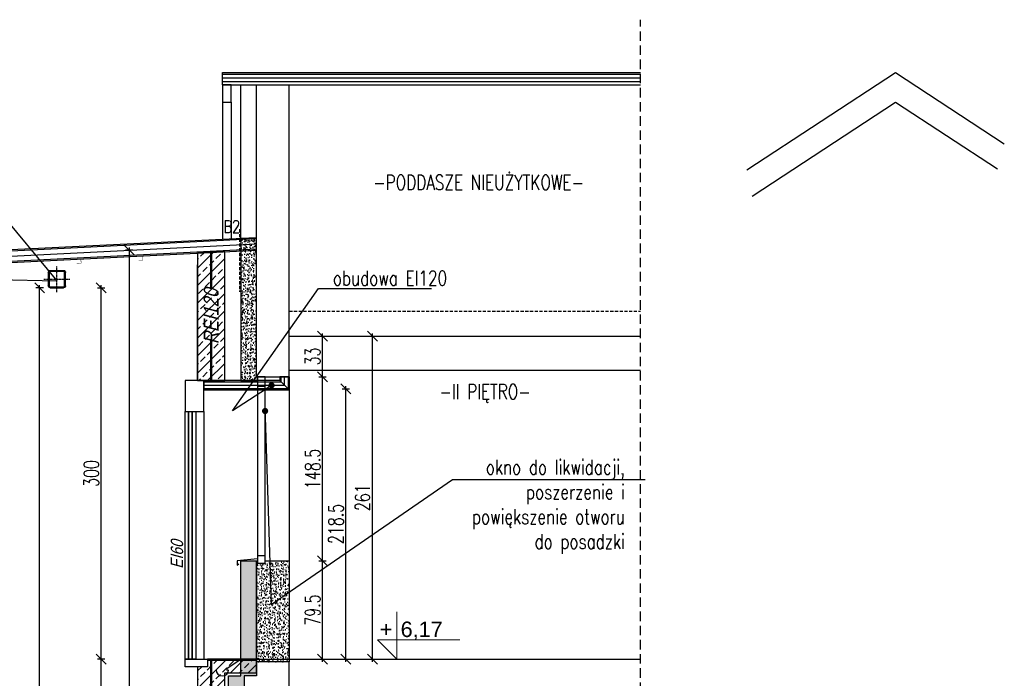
# Model space of a CAD drawing. Header units: millimetres. Extents: x -4181 to 573, y 2747 to 5176.
# Tile 14 of 14: x -222 to 573, y 4568 to 5100. Entities that reach past the tile are written whole.
import ezdxf
from ezdxf import colors
from ezdxf.entities.mleader import LeaderData, LeaderLine
from ezdxf.math import Vec2, Vec3

# ---------------------------------------------------------------- set-up
doc = ezdxf.new("R2010")
doc.units = ezdxf.units.MM
doc.header["$LTSCALE"] = 0.2
doc.header["$MEASUREMENT"] = 0
doc.header["$PDMODE"] = 35
doc.header["$PDSIZE"] = 5
for name, pattern in [('ACAD_ISO10W100', [18, 12, -3, 0, -3]), ('HIDDENX2', [19.05, 12.7, -6.35]), ('STRICHPUNKT2_S5', [0.55, 0.4, -0.05, 0.05, -0.05])]:
    doc.linetypes.add(name, pattern=pattern)
doc.layers.add('_p.poż.', color=7, linetype='Continuous', true_color=0xf20000)
for name, color, linetype in [('A-BLACHA', 52, 'Continuous'), ('A-drewno', 3, 'Continuous'), ('A-GK', 5, 'Continuous'), ('A-KOMENTWYM', 30, 'Continuous'), ('A-ocieplenie', 6, 'Continuous'), ('A-opis', 7, 'Continuous'), ('A-opis_det.', 2, 'Continuous'), ('A-posadzka', 1, 'Continuous'), ('A-rozbiórki', 252, 'Continuous'), ('A-stal', 52, 'Continuous'), ('A-widok', 41, 'Continuous'), ('A-winda', 12, 'Continuous'), ('A-ściany', 140, 'Continuous'), ('A-ściany_hacz', 14, 'Continuous'), ('OSIE KONSTRUKCJI', 6, 'STRICHPUNKT2_S5')]:
    doc.layers.add(name, color=color, linetype=linetype)
doc.layers.add('A-kota', color=2, linetype='Continuous', lineweight=13)
doc.styles.add('Arch-Dim', font='romans.shx', dxfattribs={"width": 0.75})
doc.styles.add('Arial-2', font='arial.ttf', dxfattribs={"width": 0.8, "oblique": 15})
doc.styles.add('ODNOŚNIKI', font='arial.ttf')
doc.styles.add('TXT', font='romans.shx', dxfattribs={"width": 0.7})
doc.linetypes.add('BATTING', pattern='A,0.0001,-0.1,[134,ltypeshp.shx,S=0.1,R=0,X=-0.1,Y=0],-0.2,[134,ltypeshp.shx,S=0.1,R=180,X=0.1,Y=0],-0.1', length=0.4001)
doc.linetypes.add('LINIA LIKW.', pattern='A,0.3,[137,RODZLIN.shx,S=0.06,R=0,X=-0.1,Y=0],0.3', length=0.6)
doc.dimstyles.new('1-50', dxfattribs={"dimtxt": 12, "dimasz": 8, "dimexe": 3, "dimexo": 0, "dimgap": 2, "dimtad": 1, "dimrnd": 0.5, "dimzin": 12, "dimdsep": 46, "dimtxsty": 'TXT', "dimblk": 'OBLIQUE', "dimcen": 0.125, "dimdle": 2, "dimclrd": 256, "dimclre": 256, "dimclrt": 7, "dimazin": 0, "dimtfac": 1, "dimtix": 1, "dimtmove": 1, "dimatfit": 2, "dimfxl": 3, "dimfxlon": 1, "dimtvp": 10, "dimtolj": 1, "dimtzin": 0, "dimarcsym": 0})
pattern_1 = [(50, (-1483.9704, 3593.586), (5.46555, -0.478145), [0.571576, -6.286576]), (355, (-1483.9704, 3593.586), (-1.057356, 5.731658), [0.457276, -5.029276]), (100.4501, (-1483.515, 3593.546), (4.408383, 5.253443), [0.485699, -5.342687]), (46.1842, (-1483.9704, 3595.11), (8.132395, -1.2613), [0.857326, -9.42975]), (96.6355, (-1483.293, 3595.005), (7.122178, 7.422785), [0.728548, -8.01403]), (351.1842, (-1483.97, 3595.11), (7.122136, 7.42282), [0.685876, -7.543876]), (21, (-1483.2085, 3594.729), (4.548469, -3.067946), [0.571576, -6.286576]), (326, (-1483.2085, 3594.729), (1.854084, 5.525658), [0.457276, -5.029276]), (71.4514, (-1482.8294, 3594.473), (6.402523, 2.457684), [0.485699, -5.342687]), (37.5, (-1483.9705, 3593.5858), (0.0926722, 2.536758), [7.6e-05, -4.968316, 7.6e-05, -5.105476, 7.6e-05, -5.0474956]), (7.5, (-1483.9705, 3593.5858), (2.0046555, 3.0055027), [7.6e-05, -2.910916, 7.6e-05, -4.854016, 7.6e-05, -1.9232956]), (327.5, (-1485.6697, 3593.5858), (4.0677036, -0.171763), [7.6e-05, -1.905076, 7.6e-05, -5.943676, 7.6e-05, -7.886776]), (317.5, (-1486.4317, 3593.5858), (4.443874, 0.7629076), [7.6e-05, -2.476576, 7.6e-05, -3.947236, 7.6e-05, -5.600776])]

# ---------------------------------------------------------------- blocks, each defined once
blk = doc.blocks.new('ZNAK-POZIOM przekrój')
at = {"layer": 'A-kota', "ltscale": 10}
for p in [(0, 7.68), (-3.13, 3.12)]:
    blk.add_line(p, (0, 0), dxfattribs=at)
at = {"layer": 'A-kota', "ltscale": 5}
blk.add_line((10.19, 3.12), (-3.13, 3.12), dxfattribs=at)
at = {"layer": 'A-kota', "style": 'ODNOŚNIKI', "flags": 4}
blk.add_attdef('ZNAK', (-2.76, 3.59), '', height=2.5, dxfattribs=at)
at = {"layer": 'A-kota', "linetype": 'ByBlock', "style": 'ODNOŚNIKI', "flags": 4}
blk.add_attdef('POZIOM', (0.61, 3.59), '', height=2.5, dxfattribs=at)
blk = doc.blocks.new('_Oblique')
at = {"color": 0, "linetype": 'ByBlock', "lineweight": -2}
blk.add_line((-0.5, -0.5), (0.5, 0.5), dxfattribs=at)
blk = doc.blocks.new('*D2628')
at = {"layer": 'A-KOMENTWYM', "lineweight": -2}
for p, q in [((-159.25, 4883.65), (-153.25, 4883.65)), ((-156.25, 4581.65), (-156.25, 4885.65)), ((-153.25, 4583.65), (-159.25, 4583.65))]:
    blk.add_line(p, q, dxfattribs=at)
at = {"layer": 'Defpoints', "color": 0}
for p in [(-192, 4883.65), (-156.25, 4883.65), (-31, 4583.65)]:
    blk.add_point(p, dxfattribs=at)
at = {"layer": 'A-KOMENTWYM', "lineweight": -2, "xscale": 8, "yscale": 8, "zscale": 8}
for p, rotation in [((-156.25, 4883.65), 90), ((-156.25, 4583.65), 270)]:
    blk.add_blockref('_Oblique', p, dxfattribs=dict(at, rotation=rotation))
at = {"layer": 'A-KOMENTWYM', "color": 7, "insert": (-164.25, 4733.65), "char_height": 12, "attachment_point": 5, "rotation": 90, "style": 'TXT'}
blk.add_mtext('\\A1;300', dxfattribs=at)
blk = doc.blocks.new('*D2829')
at = {"layer": 'A-KOMENTWYM', "lineweight": -2}
for p, q in [((59.68, 4844.65), (65.68, 4844.65)), ((62.68, 4581.65), (62.68, 4846.65)), ((59.68, 4583.65), (65.68, 4583.65))]:
    blk.add_line(p, q, dxfattribs=at)
at = {"layer": 'Defpoints', "color": 0}
for p in [(-4.5, 4844.65), (62.68, 4844.65), (-4.5, 4583.65)]:
    blk.add_point(p, dxfattribs=at)
at = {"layer": 'A-KOMENTWYM', "lineweight": -2, "xscale": 8, "yscale": 8, "zscale": 8}
for p, rotation in [((62.68, 4844.65), 90), ((62.68, 4583.65), 270)]:
    blk.add_blockref('_Oblique', p, dxfattribs=dict(at, rotation=rotation))
at = {"layer": 'A-KOMENTWYM', "color": 7, "insert": (54.68, 4714.15), "char_height": 12, "attachment_point": 5, "rotation": 90, "style": 'TXT'}
blk.add_mtext('\\A1;261', dxfattribs=at)
blk = doc.blocks.new('*D3035')
at = {"layer": 'A-KOMENTWYM', "lineweight": -2}
for p, q in [((-130.75, 4914.15), (-136.75, 4914.15)), ((-133.75, 4916.15), (-133.75, 3577.15)), ((-130.75, 3579.15), (-136.75, 3579.15))]:
    blk.add_line(p, q, dxfattribs=at)
at = {"layer": 'Defpoints', "color": 0}
for p in [(-37, 4914.15), (-133.75, 3579.15), (-78.5, 3579.15)]:
    blk.add_point(p, dxfattribs=at)
at = {"layer": 'A-KOMENTWYM', "lineweight": -2, "xscale": 8, "yscale": 8, "zscale": 8}
for p, rotation in [((-133.75, 4914.15), 90), ((-133.75, 3579.15), 270)]:
    blk.add_blockref('_Oblique', p, dxfattribs=dict(at, rotation=rotation))
at = {"layer": 'A-KOMENTWYM', "color": 7, "insert": (-141.75, 4246.65), "char_height": 12, "attachment_point": 5, "rotation": 90, "style": 'TXT'}
blk.add_mtext('\\A1;1335', dxfattribs=at)
blk = doc.blocks.new('*D3036')
at = {"layer": 'A-KOMENTWYM', "lineweight": -2}
for p, q in [((-202.97, 4883.65), (-208.97, 4883.65)), ((-205.97, 3577.15), (-205.97, 4885.65)), ((-202.97, 3579.15), (-208.97, 3579.15))]:
    blk.add_line(p, q, dxfattribs=at)
at = {"layer": 'Defpoints', "color": 0}
for p in [(-205.97, 4883.65), (-192, 4883.65), (-78.5, 3579.15)]:
    blk.add_point(p, dxfattribs=at)
at = {"layer": 'A-KOMENTWYM', "lineweight": -2, "xscale": 8, "yscale": 8, "zscale": 8}
for p, rotation in [((-205.97, 4883.65), 90), ((-205.97, 3579.15), 270)]:
    blk.add_blockref('_Oblique', p, dxfattribs=dict(at, rotation=rotation))
at = {"layer": 'A-KOMENTWYM', "color": 7, "insert": (-213.97, 4231.4), "char_height": 12, "attachment_point": 5, "rotation": 90, "style": 'TXT'}
blk.add_mtext('\\A1;1304.5', dxfattribs=at)
blk = doc.blocks.new('*D3037')
at = {"layer": 'A-KOMENTWYM', "lineweight": -2}
for p, q in [((-156.25, 3707.15), (-156.25, 4585.65)), ((-153.25, 4583.65), (-159.25, 4583.65)), ((-153.25, 3709.15), (-159.25, 3709.15))]:
    blk.add_line(p, q, dxfattribs=at)
at = {"layer": 'Defpoints', "color": 0}
for p in [(-156.25, 4583.65), (-31, 4583.65), (-70.5, 3709.15)]:
    blk.add_point(p, dxfattribs=at)
at = {"layer": 'A-KOMENTWYM', "lineweight": -2, "xscale": 8, "yscale": 8, "zscale": 8}
for p, rotation in [((-156.25, 4583.65), 90), ((-156.25, 3709.15), 270)]:
    blk.add_blockref('_Oblique', p, dxfattribs=dict(at, rotation=rotation))
at = {"layer": 'A-KOMENTWYM', "color": 7, "insert": (-164.25, 4146.4), "char_height": 12, "attachment_point": 5, "rotation": 90, "style": 'TXT'}
blk.add_mtext('\\A1;874.5', dxfattribs=at)
blk = doc.blocks.new('*D3242')
at = {"layer": 'A-KOMENTWYM', "lineweight": -2}
for p, q in [((38.18, 4802.15), (44.18, 4802.15)), ((41.18, 4581.65), (41.18, 4804.15)), ((38.18, 4583.65), (44.18, 4583.65))]:
    blk.add_line(p, q, dxfattribs=at)
at = {"layer": 'Defpoints', "color": 0}
for p in [(-5.5, 4802.15), (41.18, 4802.15), (-4.5, 4583.65)]:
    blk.add_point(p, dxfattribs=at)
at = {"layer": 'A-KOMENTWYM', "lineweight": -2, "xscale": 8, "yscale": 8, "zscale": 8}
for p, rotation in [((41.18, 4802.15), 90), ((41.18, 4583.65), 270)]:
    blk.add_blockref('_Oblique', p, dxfattribs=dict(at, rotation=rotation))
at = {"layer": 'A-KOMENTWYM', "color": 7, "insert": (33.18, 4692.9), "char_height": 12, "attachment_point": 5, "rotation": 90, "style": 'TXT'}
blk.add_mtext('\\A1;218.5', dxfattribs=at)
blk = doc.blocks.new('RK_140x140x8')
at = {"layer": 'A-stal', "linetype": 'Continuous', "lineweight": 25}
for p, q in [((-7, -5.4), (-7, 5.4)), ((5.4, 7), (-5.4, 7)), ((7, 5.4), (7, -5.4)), ((5.4, -7), (-5.4, -7))]:
    blk.add_line(p, q, dxfattribs=at)
blk.add_lwpolyline([(5.4, 6.2, -0.414214), (6.2, 5.4), (6.2, -5.4, -0.414214), (5.4, -6.2), (-5.4, -6.2, -0.414214), (-6.2, -5.4), (-6.2, 5.4, -0.414214), (-5.4, 6.2), (5.4, 6.2)], format="xyb", dxfattribs=at)
for centre, start, end in [((-5.4, 5.4), 89.99997, 179.99998), ((5.4, 5.4), 359.99997, 90.00001), ((-5.4, -5.4), 180, 270.00004), ((5.4, -5.4), 270.00004, 359.99996)]:
    blk.add_arc(centre, 1.6, start, end, dxfattribs=at)
at = {"layer": 'OSIE KONSTRUKCJI', "color": 6, "linetype": 'ACAD_ISO10W100', "lineweight": -3, "ltscale": 0.3}
for p, q in [((0, -10.5), (0, 10.5)), ((10.5, 0), (-10.5, 0))]:
    blk.add_line(p, q, dxfattribs=at)
blk = doc.blocks.new('_Dot')
at = {"color": 0, "linetype": 'ByBlock', "lineweight": -2}
blk.add_line((-0.5, 0), (-1, 0), dxfattribs=at)
at = {"color": 0, "linetype": 'ByBlock', "const_width": 0.5}
blk.add_lwpolyline([(-0.25, 0, 1), (0.25, 0, 1)], format="xyb", close=True, dxfattribs=at)
blk = doc.blocks.new('*D3861')
at = {"layer": 'A-KOMENTWYM', "lineweight": -2}
for p, q in [((22.4, 4581.65), (22.4, 4665.15)), ((19.4, 4663.15), (25.4, 4663.15)), ((19.4, 4583.65), (25.4, 4583.65))]:
    blk.add_line(p, q, dxfattribs=at)
at = {"layer": 'Defpoints', "color": 0}
for p in [(-4.5, 4663.15), (22.4, 4663.15), (-4.5, 4583.65)]:
    blk.add_point(p, dxfattribs=at)
at = {"layer": 'A-KOMENTWYM', "lineweight": -2, "xscale": 8, "yscale": 8, "zscale": 8}
for p, rotation in [((22.4, 4663.15), 90), ((22.4, 4583.65), 270)]:
    blk.add_blockref('_Oblique', p, dxfattribs=dict(at, rotation=rotation))
at = {"layer": 'A-KOMENTWYM', "color": 7, "insert": (14.4, 4623.4), "char_height": 12, "attachment_point": 5, "rotation": 90, "style": 'TXT'}
blk.add_mtext('\\A1;79.5', dxfattribs=at)
blk = doc.blocks.new('*D3862')
at = {"layer": 'A-KOMENTWYM', "lineweight": -2}
for p, q in [((19.4, 4811.65), (25.4, 4811.65)), ((22.4, 4661.15), (22.4, 4813.65)), ((19.4, 4663.15), (25.4, 4663.15))]:
    blk.add_line(p, q, dxfattribs=at)
at = {"layer": 'Defpoints', "color": 0}
for p in [(-4.5, 4811.65), (22.4, 4811.65), (-4.5, 4663.15)]:
    blk.add_point(p, dxfattribs=at)
at = {"layer": 'A-KOMENTWYM', "lineweight": -2, "xscale": 8, "yscale": 8, "zscale": 8}
for p, rotation in [((22.4, 4811.65), 90), ((22.4, 4663.15), 270)]:
    blk.add_blockref('_Oblique', p, dxfattribs=dict(at, rotation=rotation))
at = {"layer": 'A-KOMENTWYM', "color": 7, "insert": (14.4, 4737.4), "char_height": 12, "attachment_point": 5, "rotation": 90, "style": 'TXT'}
blk.add_mtext('\\A1;148.5', dxfattribs=at)
blk = doc.blocks.new('*D3863')
at = {"layer": 'A-KOMENTWYM', "lineweight": -2}
for p, q in [((19.4, 4844.65), (25.4, 4844.65)), ((22.4, 4809.65), (22.4, 4846.65)), ((19.4, 4811.65), (25.4, 4811.65))]:
    blk.add_line(p, q, dxfattribs=at)
at = {"layer": 'Defpoints', "color": 0}
for p in [(-4.5, 4844.65), (22.4, 4844.65), (-4.5, 4811.65)]:
    blk.add_point(p, dxfattribs=at)
at = {"layer": 'A-KOMENTWYM', "lineweight": -2, "xscale": 8, "yscale": 8, "zscale": 8}
for p, rotation in [((22.4, 4844.65), 90), ((22.4, 4811.65), 270)]:
    blk.add_blockref('_Oblique', p, dxfattribs=dict(at, rotation=rotation))
at = {"layer": 'A-KOMENTWYM', "color": 7, "insert": (14.4, 4828.15), "char_height": 12, "attachment_point": 5, "rotation": 90, "style": 'TXT'}
blk.add_mtext('\\A1;33', dxfattribs=at)

msp = doc.modelspace()

# ---------------------------------------------------------------- hatches: boundary and pattern name
at = {"layer": 'A-rozbiórki', "transparency": 33554687}
h = msp.add_hatch(dxfattribs=at)
h.set_pattern_fill('AR-CONC', color=256, scale=0.03)
h.set_pattern_definition(pattern_1)
h.paths.add_polyline_path([(-30, 4808.651), (-30, 4811.651), (-31, 4811.651), (-31, 4924.122), (-43.483, 4923.498), (-43.5, 4808.651)])
h = msp.add_hatch(dxfattribs=at)
h.set_pattern_fill('AR-CONC', color=256, scale=0.03)
h.set_pattern_definition(pattern_1)
h.paths.add_polyline_path([(-26.5, 4509.651), (-53.5, 4509.651), (-53.5, 4570.151), (-43.5, 4570.151), (-43.5, 4663.151), (-31, 4663.151), (-31, 4570.151), (-41, 4570.151), (-41, 4512.651), (-26.5, 4512.651)])
h = msp.add_hatch(dxfattribs=at)
h.set_pattern_fill('AR-CONC', color=256, scale=0.03)
h.set_pattern_definition(pattern_1)
edge = h.paths.add_edge_path()
edge.add_line((-24, 4663.151), (-4.5, 4663.151))
edge.add_line((-4.5, 4663.151), (-4.5, 4581.651))
edge.add_line((-4.5, 4581.651), (-31, 4581.651))
edge.add_line((-31, 4581.651), (-31, 4663.151))
edge.add_line((-31, 4663.151), (-30, 4663.151))
edge.add_line((-30, 4663.151), (-30, 4661.151))
edge.add_line((-30, 4661.151), (-24, 4661.151))
edge.add_line((-24, 4661.151), (-24, 4663.151))
edge.add_line((-24, 4663.151), (-4.5, 4663.151))
at = {"layer": 'A-ściany_hacz'}
h = msp.add_hatch(dxfattribs=at)
h.set_pattern_fill('ANSI33', color=256, scale=40)
h.paths.add_polyline_path([(-78.5, 4808.651), (-56.5, 4808.651), (-56.5, 4912.835), (-78.5, 4911.735)])
h = msp.add_hatch(dxfattribs=at)
h.set_pattern_fill('ANSI33', color=256, scale=40)
h.paths.add_polyline_path([(-78.5, 4499.651), (-56.5, 4499.651), (-56.5, 4572.651), (-31, 4572.651), (-31, 4582.651), (-70.5, 4582.651), (-70.5, 4577.651), (-78.5, 4577.651)])

# ---------------------------------------------------------------- linework, layer by layer
for p, q in [((-58.5, 5057.568), (279.035, 5057.568)), ((-58.5, 5047.651), (-58.5, 5057.568))]:
    msp.add_line(p, q)
for points in [[(364.726, 4978.843), (484.768, 5057.568), (572.646, 4999.937)], [(369.016, 4957.739), (484.768, 5033.651), (567.175, 4979.608)]]:
    msp.add_lwpolyline(points)
at = {"layer": '_p.poż.', "linetype": 'HIDDENX2'}
for points in [[(-67.5, 4912.285, 2, 2, 0), (-67.5, 4882.762, 0, 0, 0)], [(-67.5, 4841.897, 2, 2, 0), (-67.5, 4808.651, 2, 2, 0)], [(-67.5, 4561.028, 2, 2, 0), (-67.5, 4582.651, 2, 2, 0)]]:
    msp.add_lwpolyline(points, format="xyseb", dxfattribs=at)
at = {"layer": 'A-BLACHA'}
msp.add_lwpolyline([(-73.5, 4783.651), (-73.5, 4808.651), (-88.5, 4808.651), (-88.5, 4783.651)], close=True, dxfattribs=at)
msp.add_lwpolyline([(-4.5, 4806.151), (-4.5, 4801.151), (-73.5, 4801.151)], dxfattribs=at)
at = {"layer": 'A-drewno'}
for p, q in [((-58.5, 5056.151), (279.035, 5056.151)), ((-58.5, 5053.151), (279.035, 5053.151)), ((-58.5, 5050.151), (279.035, 5050.151)), ((-58.5, 5047.651), (279.035, 5047.651))]:
    msp.add_line(p, q, dxfattribs=at)
msp.add_lwpolyline([(-58.5, 5033.651), (-51.5, 5033.651), (-51.5, 5047.651), (-58.5, 5047.651)], close=True, dxfattribs=at)
at = {"layer": 'A-GK', "linetype": 'HIDDENX2'}
msp.add_line((-4.5, 4864.651), (279.035, 4864.651), dxfattribs=at)
at = {"layer": 'A-GK'}
msp.add_line((-4.5, 4844.651), (279.035, 4844.651), dxfattribs=at)
at = {"layer": 'A-KOMENTWYM', "linetype": 'HIDDENX2', "ltscale": 3}
msp.add_line((279.035, 3631.517), (279.035, 5100.174), dxfattribs=at)
at = {"layer": 'A-ocieplenie', "transparency": 33554679}
for p, q in [((-31, 4924.122), (-433.908, 4903.977)), ((-433.409, 4893.989), (-31, 4914.11))]:
    msp.add_line(p, q, dxfattribs=at)
at = {"layer": 'A-ocieplenie', "color": 14, "transparency": 33554679}
for p, q in [((-31, 4923.121), (-433.858, 4902.978)), ((-433.459, 4894.988), (-31, 4915.111))]:
    msp.add_line(p, q, dxfattribs=at)
at = {"layer": 'A-ocieplenie', "color": 14, "linetype": 'BATTING', "ltscale": 10, "transparency": 33554679}
msp.add_line((-433.659, 4898.983), (-31, 4919.116), dxfattribs=at)
at = {"layer": 'A-ocieplenie', "color": 14, "linetype": 'BATTING', "ltscale": 6, "transparency": 33554679}
for p, q in [((-8.25, 4804.901), (-8.25, 4811.651)), ((-73.5, 4804.901), (-8.25, 4804.901))]:
    msp.add_line(p, q, dxfattribs=at)
at = {"layer": 'A-ocieplenie'}
msp.add_lwpolyline([(-43.483, 4923.498), (-43.5, 5047.651)], dxfattribs=at)
at = {"layer": 'A-ocieplenie', "transparency": 33554679}
for points in [[(-73.5, 4801.151), (-4.5, 4801.151), (-12, 4808.651), (-73.5, 4808.651)], [(-4.5, 4801.151), (-4.5, 4811.651), (-12, 4811.651), (-12, 4808.651)]]:
    msp.add_lwpolyline(points, close=True, dxfattribs=at)
at = {"layer": 'A-ocieplenie', "color": 14, "transparency": 33554679}
for points in [[(-5.5, 4811.651), (-5.5, 4802.151), (-11, 4807.651), (-11, 4811.651)], [(-5.5, 4802.151), (-73.5, 4802.151), (-73.5, 4807.651), (-11, 4807.651)]]:
    msp.add_lwpolyline(points, dxfattribs=at)
at = {"layer": 'A-opis_det.', "linetype": 'HIDDENX2'}
msp.add_line((-44.668, 4930.872), (-44.668, 4880.46), dxfattribs=at)
at = {"layer": 'A-posadzka'}
msp.add_line((-4.5, 4583.651), (279.035, 4583.651), dxfattribs=at)
msp.add_lwpolyline([(-31, 4581.651), (-31, 4583.651), (-4.5, 4583.651), (-4.5, 4581.651)], dxfattribs=at)
at = {"layer": 'A-rozbiórki', "linetype": 'LINIA LIKW.', "ltscale": 30, "transparency": 33554679}
for p, q in [((-30, 4804.151), (-30, 4667.151)), ((-24, 4667.151), (-24, 4804.151))]:
    msp.add_line(p, q, dxfattribs=at)
at = {"layer": 'A-rozbiórki', "linetype": 'LINIA LIKW.', "ltscale": 30, "transparency": 33554679, "elevation": 0}
msp.add_lwpolyline([(-30, 4808.651), (-30, 4811.651), (-31, 4811.651), (-31, 4924.122), (-43.483, 4923.498), (-43.5, 4808.651)], close=True, dxfattribs=at)
at = {"layer": 'A-rozbiórki', "linetype": 'LINIA LIKW.', "ltscale": 30, "transparency": 33554679}
for points in [[(-30, 4804.151), (-24, 4804.151), (-24, 4811.651), (-30, 4811.651)], [(-30, 4661.151), (-24, 4661.151), (-24, 4667.151), (-30, 4667.151)], [(-26.5, 4509.651), (-53.5, 4509.651), (-53.5, 4570.151), (-43.5, 4570.151), (-43.5, 4663.151), (-31, 4663.151), (-31, 4570.151), (-41, 4570.151), (-41, 4512.651), (-26.5, 4512.651)]]:
    msp.add_lwpolyline(points, close=True, dxfattribs=at)
for points in [[(-30, 4666.651), (-30, 4664.651), (-46.5, 4663.151), (-46.5, 4659.663), (-45.14, 4660.741)], [(-24, 4663.151), (-4.5, 4663.151), (-4.5, 4581.651), (-31, 4581.651), (-31, 4663.151), (-30, 4663.151), (-30, 4661.151), (-24, 4661.151), (-24, 4663.151), (-4.5, 4663.151)], [(-54.512, 4574.545), (-54.512, 4576.368), (-43.5, 4583.651), (-43.5, 4593.651)]]:
    msp.add_lwpolyline(points, dxfattribs=at)
msp.add_arc((-58.5, 4575.151), 5, 180, 0, dxfattribs=at)
at = {"layer": 'A-stal', "transparency": 33554679}
for points in [[(-35.425, 4910.384, 0.3, 0.3, 0), (-31.93, 4910.559, 0.3, 0.3, 0), (-32.104, 4914.054, 0.3, 0.3, 0), (-35.6, 4913.88, 0.3, 0.3, 0)], [(-175.992, 4903.356, 0.3, 0.3, 0), (-172.496, 4903.53, 0.3, 0.3, 0), (-172.671, 4907.026, 0.3, 0.3, 0), (-176.166, 4906.852, 0.3, 0.3, 0)]]:
    msp.add_lwpolyline(points, format="xyseb", dxfattribs=at)
at = {"layer": 'A-stal', "transparency": 33554679, "elevation": 0}
msp.add_lwpolyline([(-126.054, 4905.853, 0.3, 0.3, 0), (-122.559, 4906.027, 0.3, 0.3, 0), (-122.733, 4909.523, 0.3, 0.3, 0), (-126.229, 4909.348, 0.3, 0.3, 0)], format="xyseb", dxfattribs=at)
at = {"layer": 'A-widok', "color": 14, "transparency": 33554679}
for p, q in [((-58.5, 5033.651), (-58.5, 4923.09)), ((-51.5, 5033.651), (-51.5, 4923.44))]:
    msp.add_line(p, q, dxfattribs=at)
at = {"layer": 'A-widok', "transparency": 33554679}
for p, q in [((-78.5, 4808.651), (-78.5, 4902.172)), ((-4.5, 4811.651), (-4.5, 4583.651))]:
    msp.add_line(p, q, dxfattribs=at)
at = {"layer": 'A-widok'}
for p, q in [((-4.5, 4817.151), (279.035, 4817.151)), ((-73.5, 4783.651), (-73.5, 4583.651))]:
    msp.add_line(p, q, dxfattribs=at)
at = {"layer": 'A-winda', "color": 52, "transparency": 33554679}
msp.add_line((-31, 4583.651), (-70.5, 4583.651), dxfattribs=at)
at = {"layer": 'A-winda', "color": 3}
for points in [[(-86, 4783.651), (-86, 4583.651), (-88.5, 4583.651), (-88.5, 4783.651)], [(-80, 4783.651), (-80, 4583.651), (-82.5, 4583.651), (-82.5, 4783.651)]]:
    msp.add_lwpolyline(points, close=True, dxfattribs=at)
at = {"layer": 'A-winda', "color": 14}
msp.add_lwpolyline([(-83, 4783.651), (-83, 4583.651), (-85.5, 4583.651), (-85.5, 4783.651)], close=True, dxfattribs=at)
at = {"layer": 'A-winda', "color": 52, "transparency": 33554679}
msp.add_lwpolyline([(-88.5, 4583.651), (-70.5, 4583.651), (-70.5, 4577.651), (-88.5, 4577.651)], close=True, dxfattribs=at)
at = {"layer": 'A-ściany'}
for p, q in [((-31, 4581.651), (-31, 4570.151)), ((-4.5, 4581.651), (-31, 4581.651))]:
    msp.add_line(p, q, dxfattribs=at)
for points in [[(-31, 4811.651), (-31, 5047.651)], [(-31, 4811.651), (-4.5, 4811.651), (-4.5, 5047.651)], [(-41, 4570.151), (-41, 4512.651), (-4.5, 4512.651), (-4.5, 4581.651)]]:
    msp.add_lwpolyline(points, dxfattribs=at)
for points in [[(-78.5, 4808.651), (-56.5, 4808.651), (-56.5, 4912.835), (-78.5, 4911.735)], [(-78.5, 4499.651), (-56.5, 4499.651), (-56.5, 4572.651), (-31, 4572.651), (-31, 4582.651), (-70.5, 4582.651), (-70.5, 4577.651), (-78.5, 4577.651)]]:
    msp.add_lwpolyline(points, close=True, dxfattribs=at)

# ---------------------------------------------------------------- block references
at = {"transparency": 33554679, "xscale": -1}
msp.add_blockref('RK_140x140x8', (-192.001, 4890.648), dxfattribs=at)
at = {"layer": 'A-kota'}
ref = msp.add_blockref('ZNAK-POZIOM przekrój', (82.355, 4583.651), dxfattribs=dict(at, xscale=5, yscale=5, zscale=5, rotation=360))
ref.add_attrib('POZIOM', '6,17', (85.411, 4601.62), dxfattribs={"height": 12.5, "style": 'ODNOŚNIKI', "flags": 4})
ref.add_attrib('ZNAK', '+', (68.551, 4601.62), dxfattribs={"height": 12.5, "style": 'ODNOŚNIKI', "flags": 4})

# ---------------------------------------------------------------- texts
at = {"layer": '_p.poż.', "style": 'Arial-2', "oblique": 15, "width": 0.8}
msp.add_text('EI60', height=10, rotation=90, dxfattribs=at).set_placement((-90.142, 4656.757))
at = {"layer": '_p.poż.', "insert": (-67.5, 4860.468), "char_height": 12, "width": 129.01457, "attachment_point": 5, "rotation": 90, "style": 'Arial-2'}
msp.add_mtext('\\pxt4;REI120', dxfattribs=at)
at = {"layer": 'A-opis', "color": 52, "char_height": 12, "attachment_point": 4, "style": 'Arch-Dim'}
for s, insert, width in [('\\pxt4;-PODDASZE NIEUŻYTKOWE-', (63.239, 4968.749), 194.11366), ('\\pxt4;-II PIĘTRO-', (116.727, 4798.354), 97.64409)]:
    msp.add_mtext(s, dxfattribs=dict(at, insert=insert, width=width))
at = {"layer": 'A-opis_det.', "color": 52, "insert": (-57.403, 4933.109), "char_height": 10, "width": 44.2971, "attachment_point": 4, "style": 'Arch-Dim'}
msp.add_mtext('\\pxt4;B2', dxfattribs=at)

# ---------------------------------------------------------------- dimensions: what is measured, and where the dimension line sits
at = {"layer": 'A-KOMENTWYM'}
for base, p1, p2, picture, middle in [((-133.752, 3579.151), (-37, 4914.15), (-78.5, 3579.151), '*D3035', (-141.752, 4246.651)), ((-205.965, 4883.651), (-78.5, 3579.151), (-192.001, 4883.651), '*D3036', (-213.965, 4231.401)), ((-156.251, 4883.651), (-31, 4583.651), (-192.001, 4883.651), '*D2628', (-164.251, 4733.651)), ((62.684, 4844.651), (-4.5, 4583.651), (-4.5, 4844.651), '*D2829', (54.684, 4714.151)), ((22.397, 4844.651), (-4.5, 4811.651), (-4.5, 4844.651), '*D3863', (14.397, 4828.151)), ((22.397, 4811.651), (-4.5, 4663.151), (-4.5, 4811.651), '*D3862', (14.397, 4737.401)), ((22.397, 4663.151), (-4.5, 4583.651), (-4.5, 4663.151), '*D3861', (14.397, 4623.401)), ((-156.251, 4583.651), (-70.5, 3709.151), (-31, 4583.651), '*D3037', (-164.251, 4146.401))]:
    dim = msp.add_linear_dim(base=base, p1=p1, p2=p2, angle=90, dimstyle='1-50', dxfattribs=at)
    dim.commit()
    dim.dimension.update_dxf_attribs({"geometry": picture, "text_midpoint": middle})
dim = msp.add_linear_dim(base=(41.176, 4802.151), p1=(-4.5, 4583.651), p2=(-5.5, 4802.151), angle=90, dimstyle='1-50', override={"dimtxt": 12}, dxfattribs=at)
dim.commit()
dim.dimension.update_dxf_attribs({"geometry": '*D3242', "text_midpoint": (33.176, 4692.901)})

# ---------------------------------------------------------------- leaders
at = {"layer": 'A-opis'}
ml = msp.add_multileader_mtext('Standard', dxfattribs=at)
ml.set_content('\\pxt4;belki montażowe', color=256, style='Arch-Dim')
ml.set_leader_properties(color=30)
ml.set_arrow_properties(name='DOT')
ml.build(insert=Vec2(0, 0))
ml.multileader.update_dxf_attribs({"text_left_attachment_type": 6, "text_right_attachment_type": 6, "dogleg_length": 2, "arrow_head_size": 5})
ctx = ml.context
ctx.base_point, ctx.char_height, ctx.arrow_head_size, ctx.landing_gap_size, ctx.plane_origin, ctx.plane_y_axis = Vec3(-409.455, 5013.741), 12, 5, 0.2, Vec3(-1107.42, 9203.787), Vec3(0, -1)
ctx.left_attachment, ctx.right_attachment, ctx.text_align_type = 6, 6, 2
notes = []
notes.append((ctx, [(0, (1, 1, 0), (-295.185, 5013.741), (-1, 0), 2, [(1, [(-253.5, 4890.648), (-191.905, 4889.405)], 0, [])])]))
ctx.mtext.insert, ctx.mtext.width, ctx.mtext.alignment = Vec3(-297.385, 5028.141), 200, 3
ml = msp.add_multileader_mtext('Standard', dxfattribs=at)
ml.set_content('\\pxt4;obudowa EI120', color=256, style='Arch-Dim')
ml.set_leader_properties(color=30)
ml.set_arrow_properties(name='DOT')
ml.build(insert=Vec2(0, 0))
ml.multileader.update_dxf_attribs({"text_left_attachment_type": 6, "text_right_attachment_type": 6, "dogleg_length": 2, "arrow_head_size": 5})
ctx = ml.context
ctx.base_point, ctx.char_height, ctx.arrow_head_size, ctx.landing_gap_size, ctx.plane_origin, ctx.plane_y_axis = Vec3(21.018, 4883.053), 12, 5, 0.2, Vec3(-509.483, 8954.808), Vec3(0, -1)
ctx.left_attachment, ctx.right_attachment, ctx.text_align_type = 6, 6, 2
notes.append((ctx, [(0, (1, 1, 0), (19.018, 4883.053), (1, 0), 2, [(1, [(-18.778, 4804.901), (-50.276, 4784.385)], 0, [])])]))
ctx.mtext.insert, ctx.mtext.width, ctx.mtext.alignment = Vec3(122.918, 4897.453), 200, 3
ml = msp.add_multileader_mtext('Standard', dxfattribs=at)
ml.set_content('\\pxt4;okno do likwidacji, poszerzenie i powiększenie otworu do posadzki', color=256, style='Arch-Dim')
ml.set_leader_properties(color=30)
ml.set_arrow_properties(name='DOT')
ml.build(insert=Vec2(0, 0))
ml.multileader.update_dxf_attribs({"text_left_attachment_type": 6, "text_right_attachment_type": 6, "dogleg_length": 2, "arrow_head_size": 5})
ctx = ml.context
ctx.base_point, ctx.char_height, ctx.arrow_head_size, ctx.landing_gap_size, ctx.plane_origin, ctx.plane_y_axis = Vec3(129.316, 4728.873), 12, 5, 0.2, Vec3(-290.758, 8843.331), Vec3(0, -1)
ctx.left_attachment, ctx.right_attachment, ctx.text_align_type = 6, 6, 2
notes.append((ctx, [(0, (1, 1, 0), (127.316, 4728.873), (1, 0), 2, [(1, [(-24, 4784.142), (-19.138, 4627.785)], 0, [])])]))
ctx.mtext.insert, ctx.mtext.width, ctx.mtext.alignment = Vec3(266.406, 4744.833), 151.75272, 3
for ctx, leaders in notes:
    for number, flags, end, landing, length, lines in leaders:
        leader = LeaderData()
        leader.index, (leader.has_last_leader_line, leader.has_dogleg_vector, leader.attachment_direction) = number, flags
        leader.last_leader_point, leader.dogleg_vector, leader.dogleg_length = Vec3(end), Vec3(landing), length
        for number, points, colour, breaks in lines:
            line = LeaderLine()
            line.index, line.vertices, line.color, line.breaks = number, Vec3.list(points), colors.encode_raw_color(colour), breaks
            leader.lines.append(line)
        ctx.leaders.append(leader)

doc.saveas('drawing.dxf')
